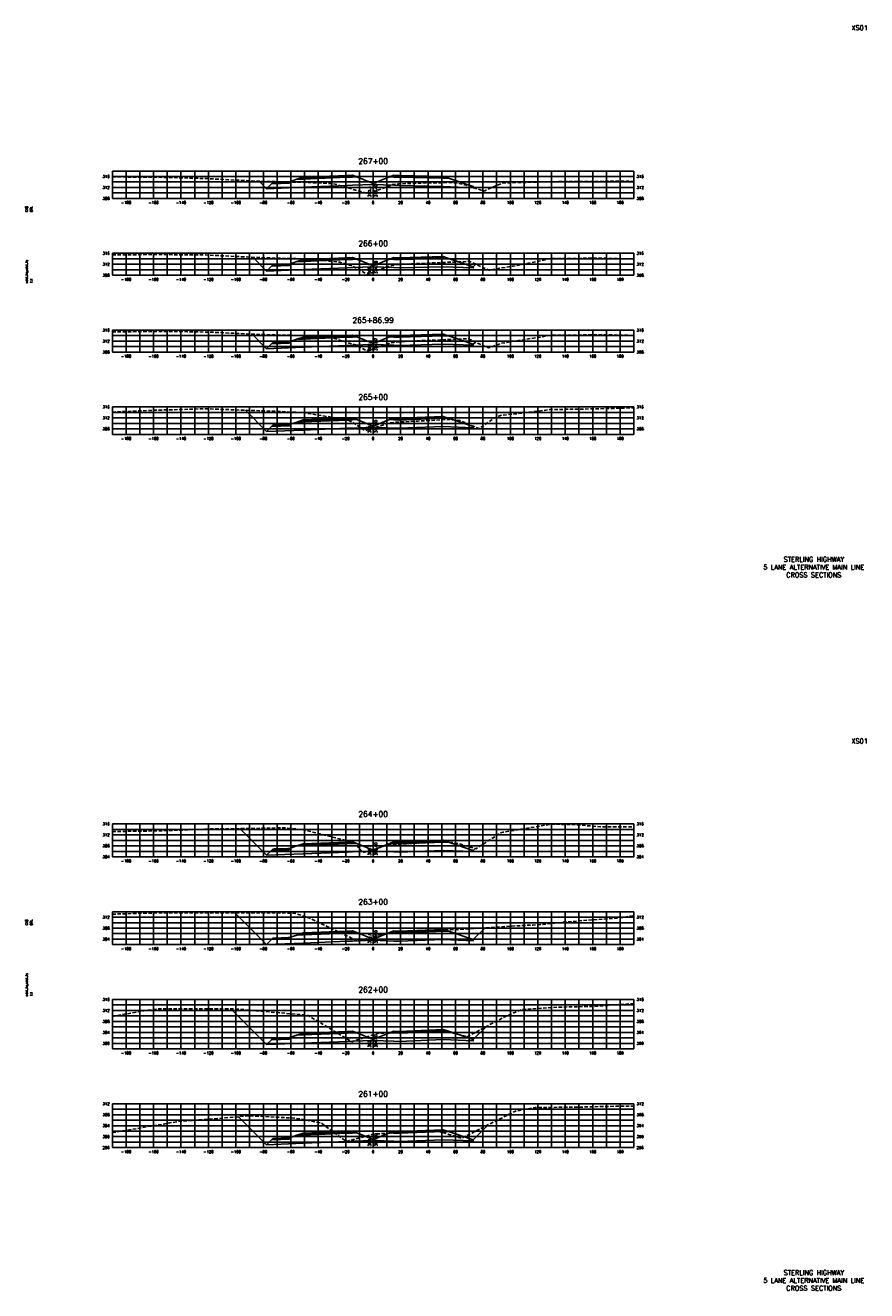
# Model space of a CAD drawing. Extents: x 37 to 10140, y -1968 to 9206.
# Tile 21 of 105: x 4417 to 5030, y 1056 to 1978. Entities that reach past the tile are written whole.
import ezdxf
from ezdxf.enums import TextEntityAlignment as Align

# ---------------------------------------------------------------- set-up
doc = ezdxf.new("R2010")
doc.units = 0
doc.header["$LTSCALE"] = 20
doc.header["$MEASUREMENT"] = 0
doc.linetypes.add('HIDDEN_050%', pattern=[0.1875, 0.125, -0.0625])
for name, color, linetype in [('S-AT-TXT175', 6, 'Continuous'), ('S-AT-TXT80', 1, 'Continuous'), ('XDATUM', 3, 'Continuous'), ('XEG', 1, 'HIDDEN_050%'), ('XFG', 2, 'Continuous'), ('XGRID', 251, 'Continuous'), ('XGRIDT', 2, 'Continuous'), ('XREF-BORDER', 7, 'Continuous')]:
    doc.layers.add(name, color=color, linetype=linetype)
doc.styles.add('L100', font='simplex.shx', dxfattribs={"height": 2})
doc.styles.add('L175', font='ROMANSM.shx', dxfattribs={"height": 3.5})
doc.styles.add('L80', font='ROMANSM.shx', dxfattribs={"height": 1.6})

# ---------------------------------------------------------------- blocks, each defined once
blk = doc.blocks.new('03025_00_att1')
at = {"layer": 'S-AT-TXT175', "style": 'L175'}
for tag, p in [('NUM', (32.402, 20.822)), ('LINE1', (30.64, 1.444)), ('LINE2', (30.64, 1.161)), ('LINE3', (30.64, 0.877))]:
    blk.add_attdef(tag, text='', height=0.175, dxfattribs=at).set_placement(p, align=Align.CENTER)
at = {"layer": 'S-AT-TXT80', "style": 'L80'}
for tag, p in [('DESIGNED', (2.094, 14.201)), ('CHECKED', (2.265, 14.201)), ('DRAFTED', (2.436, 14.201)), ('PCTB', (2.094, 11.605)), ('PSCALE', (2.265, 11.605)), ('PVIEW', (2.436, 11.605))]:
    blk.add_attdef(tag, p, '', height=0.08, rotation=90, dxfattribs=at)

msp = doc.modelspace()

# ---------------------------------------------------------------- linework, layer by layer
at = {"layer": 'XDATUM', "flags": 128}
for points in [[(4587, 1864.52), (4592.41, 1859.11), (4619, 1860.17), (4651, 1861.45), (4655, 1861.61), (4670, 1862.21), (4685, 1861.61), (4689, 1861.45), (4721, 1860.67), (4743, 1859.79), (4743, 1860.67), (4744.11, 1859.57)], [(4582.37, 1809.11), (4592.41, 1799.07), (4619, 1800.13), (4651, 1801.41), (4655, 1801.57), (4670, 1802.17), (4685, 1801.57), (4689, 1801.41), (4721, 1802.23), (4743, 1801.35), (4743, 1802.24), (4744.76, 1804)], [(4581.82, 1753.04), (4592.41, 1742.45), (4619, 1743.52), (4651, 1744.8), (4655, 1744.96), (4670, 1745.56), (4685, 1744.96), (4689, 1744.8), (4721, 1745.82), (4743, 1744.94), (4743, 1745.83), (4744.5, 1747.32)], [(4576.94, 1697.58), (4592.41, 1682.11), (4619, 1683.17), (4651, 1684.45), (4655, 1684.61), (4670, 1685.21), (4685, 1684.61), (4689, 1684.45), (4721, 1685.73), (4743, 1684.85), (4743, 1685.74), (4743.19, 1685.93)], [(4572.97, 1392.55), (4592.41, 1373.11), (4619, 1374.17), (4651, 1375.45), (4655, 1375.61), (4670, 1376.21), (4685, 1375.61), (4689, 1375.45), (4721, 1376.73), (4743, 1375.85), (4743, 1376.74), (4744.33, 1378.07)], [(4569.28, 1331.24), (4592.41, 1308.11), (4619, 1309.17), (4651, 1310.45), (4655, 1310.61), (4670, 1311.21), (4685, 1310.61), (4689, 1310.45), (4721, 1311.73), (4743, 1310.85), (4743, 1311.74), (4751.58, 1320.32)], [(4566.39, 1261.13), (4592.41, 1235.11), (4619, 1236.17), (4651, 1237.45), (4655, 1237.61), (4670, 1238.21), (4685, 1237.61), (4689, 1237.45), (4721, 1238.73), (4743, 1237.85), (4743, 1238.74), (4752.6, 1248.34)], [(4571.97, 1182.55), (4592.41, 1162.11), (4619, 1163.17), (4651, 1164.45), (4655, 1164.61), (4670, 1165.21), (4685, 1164.61), (4689, 1164.45), (4721, 1165.73), (4743, 1164.85), (4743, 1165.74), (4753.92, 1176.66)]]:
    msp.add_lwpolyline(points, dxfattribs=at)
at = {"layer": 'XEG', "flags": 128}
for points in [[(4480, 1867.69), (4480.9, 1867.68), (4513.36, 1867.48), (4534.28, 1866.96), (4549.28, 1866.47), (4580.14, 1864.82), (4585.19, 1864.58), (4587.65, 1864.5), (4621.11, 1863.71), (4641.02, 1862.8), (4666.03, 1855.52), (4666.66, 1855.36), (4668.62, 1856.12), (4670, 1856.65), (4683.98, 1862.05), (4688.41, 1862.58), (4688.67, 1862.62), (4689.9, 1862.64), (4708.79, 1863.3), (4726.18, 1863.55), (4728.01, 1863.54), (4735.19, 1862.45), (4735.76, 1862.36), (4750.19, 1857.53), (4750.96, 1857.27), (4751.8, 1857.9), (4764.77, 1863.32), (4799.74, 1864.17), (4800.69, 1864.2), (4801.15, 1864.2), (4802.48, 1864.21), (4854.52, 1864.6), (4860, 1864.41)], [(4480, 1810.93), (4485.66, 1810.96), (4512.03, 1811.05), (4539.04, 1810.95), (4547.94, 1810.77), (4566.26, 1809.87), (4592.41, 1808.64), (4619.77, 1808.01), (4645.79, 1805.57), (4654.66, 1802.87), (4665.88, 1796.68), (4670, 1798.27), (4680.04, 1802.15), (4682.93, 1803.08), (4683.71, 1803.2), (4688.04, 1803.77), (4705.3, 1804.69), (4708.03, 1804.82), (4715.05, 1805.1), (4736.37, 1805.86), (4738.95, 1806.18), (4739.87, 1806.18), (4753.73, 1800), (4754.96, 1799.45), (4757.28, 1800.3), (4771.96, 1802.67), (4785.86, 1805.38), (4799.35, 1808.14), (4805.91, 1808.17), (4835.27, 1808.52), (4859.29, 1807.79), (4860, 1807.79)], [(4480, 1754.78), (4480.61, 1754.81), (4483.21, 1754.83), (4516.52, 1754.95), (4532.72, 1754.89), (4552.44, 1754.49), (4586.09, 1752.83), (4588.36, 1752.76), (4593.01, 1752.65), (4624.27, 1751.93), (4639.47, 1750.5), (4658.04, 1744.86), (4665.71, 1740.62), (4670, 1742.28), (4675.39, 1744.37), (4682.75, 1746.73), (4684.75, 1747.03), (4687.79, 1747.43), (4699.9, 1748.08), (4707.87, 1748.44), (4728.32, 1749.26), (4735.35, 1749.51), (4736.2, 1749.62), (4739.38, 1749.6), (4749.27, 1745.2), (4754.14, 1743), (4763.34, 1746.38), (4799.59, 1752.22), (4803.85, 1752.31), (4812.61, 1752.35), (4839.77, 1752.67), (4852.97, 1752.27), (4860, 1752.19)], [(4480, 1696.3), (4491.82, 1696.77), (4510.55, 1697.55), (4544.92, 1698.64), (4546.61, 1698.68), (4550.17, 1698.57), (4582.66, 1697.36), (4598.02, 1696.87), (4618.71, 1695.88), (4651.12, 1690.68), (4654.34, 1689.15), (4664.28, 1682.62), (4670, 1684.48), (4677.7, 1686.98), (4681.47, 1688.23), (4682.45, 1688.4), (4686.31, 1688.86), (4702.65, 1689.72), (4706.26, 1689.9), (4722.37, 1690.75), (4725.74, 1690.9), (4726.85, 1690.73), (4733.09, 1690.02), (4735.55, 1689.05), (4747.22, 1684.29), (4758.11, 1691.71), (4762.92, 1693.84), (4774.77, 1694.97), (4798.97, 1698.08), (4810.42, 1698.28), (4835.03, 1698.65), (4860, 1699.38)], [(4480, 1390.39), (4499.25, 1390.76), (4510.19, 1390.86), (4534.1, 1391.63), (4546.41, 1392.16), (4552.04, 1392.3), (4567.19, 1392.44), (4604.84, 1393.17), (4618.84, 1391.85), (4649.44, 1384.15), (4656.63, 1382.08), (4657.06, 1381.62), (4662.35, 1374.99), (4666.43, 1376.22), (4670, 1377.31), (4671.85, 1377.87), (4679.28, 1380.22), (4681.13, 1380.44), (4683.91, 1380.98), (4695.6, 1381.58), (4703.34, 1382.01), (4711.25, 1382.5), (4723.25, 1383.02), (4726.86, 1382.54), (4729.61, 1382.29), (4738.79, 1379.78), (4744.77, 1377.93), (4763.14, 1389.52), (4763.71, 1389.79), (4764.77, 1389.95), (4799.92, 1395.83), (4816.01, 1395.53), (4836.14, 1393.85), (4860, 1393.9)], [(4480, 1330.25), (4507.8, 1331), (4511.05, 1331.11), (4518.39, 1331.12), (4560.3, 1331.28), (4583.82, 1331.19), (4612.8, 1331.03), (4623.95, 1327.18), (4636.95, 1321.01), (4658.91, 1310.58), (4667.21, 1313), (4670, 1313.81), (4672.46, 1314.53), (4675.83, 1315.49), (4676.82, 1315.62), (4681.13, 1316.49), (4697.64, 1317.44), (4700.34, 1317.59), (4719.4, 1318.5), (4721.66, 1318.61), (4722.51, 1318.67), (4726.64, 1318.84), (4734.71, 1319.23), (4763.4, 1321.08), (4784.98, 1322.22), (4786.27, 1322.18), (4793.87, 1322.71), (4802.26, 1323.75), (4819.13, 1325.29), (4834.41, 1326.32), (4844.66, 1327.15), (4848.14, 1327.34), (4849.87, 1327.48), (4860, 1329.18)], [(4480, 1255.63), (4503.02, 1259.84), (4513.14, 1261.13), (4517.46, 1261.26), (4528.27, 1261.11), (4569.68, 1261.13), (4619.57, 1256.74), (4621.9, 1256.6), (4623.11, 1256.02), (4625.01, 1254.88), (4654.5, 1237.24), (4669.23, 1242.02), (4670, 1242.27), (4671.83, 1242.86), (4673.04, 1243.22), (4673.29, 1243.26), (4677.15, 1243.54), (4678.45, 1243.59), (4697.86, 1244.6), (4715.84, 1245.54), (4716.86, 1245.59), (4717.13, 1245.57), (4722.54, 1245.13), (4738.17, 1240.86), (4738.49, 1240.76), (4741.64, 1242.49), (4765.39, 1255.17), (4778.55, 1260.69), (4805.65, 1262.45), (4830.76, 1262.94), (4860, 1265.11)], [(4480, 1171.01), (4487.99, 1172.25), (4528.24, 1179.08), (4556.61, 1181.18), (4580.18, 1183.28), (4613.63, 1181.45), (4632.13, 1177.97), (4649.95, 1164.83), (4650.15, 1164.45), (4650.83, 1164.65), (4669.03, 1169.5), (4670, 1169.64), (4672.92, 1170.05), (4673.26, 1170.1), (4691.89, 1171.11), (4693.8, 1171.19), (4695.7, 1171.28), (4712.91, 1172.03), (4718.28, 1171.65), (4718.84, 1171.6), (4720.33, 1171.13), (4730.42, 1168.07), (4734.48, 1166.83), (4736.22, 1167.83), (4739.27, 1169.3), (4773.72, 1186.61), (4787.96, 1189.21), (4822.29, 1189.58), (4839.91, 1190.07), (4860, 1190.29)]]:
    msp.add_lwpolyline(points, dxfattribs=at)
at = {"layer": 'XFG', "flags": 128}
for points in [[(4592.41, 1859.11), (4592.41, 1859.11), (4587, 1864.52)], [(4670, 1862.95), (4658.05, 1867.73), (4655, 1867.61), (4651, 1867.45), (4619, 1866.17), (4614.43, 1865.99), (4609, 1864.18), (4609, 1863.18), (4595.96, 1862.66), (4592.41, 1859.11), (4619, 1860.17), (4651, 1861.45), (4655, 1861.61), (4670, 1862.21), (4670, 1862.95)], [(4609, 1864.18), (4608, 1864.14), (4608, 1863.8), (4598, 1863.4), (4598, 1863.74), (4597, 1863.7), (4595.96, 1862.66), (4609, 1863.18), (4609, 1864.18)], [(4608, 1864.14), (4598, 1863.74), (4598, 1863.4), (4608, 1863.8), (4608, 1864.14)], [(4655, 1867.95), (4651, 1867.79), (4619, 1866.51), (4619, 1867.51), (4614.43, 1865.99), (4619, 1866.17), (4651, 1867.45), (4655, 1867.61), (4658.05, 1867.73), (4655, 1868.95), (4655, 1867.95)], [(4655, 1868.95), (4651, 1868.79), (4619, 1867.51), (4619, 1867.17), (4651, 1868.45), (4655, 1868.61), (4655, 1868.95)], [(4655, 1868.61), (4651, 1868.45), (4619, 1867.17), (4619, 1866.51), (4651, 1867.79), (4655, 1867.95), (4655, 1868.61)], [(4670, 1862.95), (4681.95, 1867.73), (4685, 1867.61), (4689, 1867.45), (4721, 1866.67), (4725.57, 1866.49), (4743, 1860.67), (4743, 1859.79), (4721, 1860.67), (4689, 1861.45), (4685, 1861.61), (4670, 1862.21)], [(4685, 1868.95), (4681.95, 1867.73), (4685, 1867.61), (4689, 1867.45), (4721, 1866.67), (4725.57, 1866.49), (4721, 1868.01), (4721, 1867.01), (4689, 1867.79), (4685, 1867.95), (4685, 1868.95)], [(4685, 1868.95), (4685, 1868.61), (4689, 1868.45), (4721, 1867.67), (4721, 1868.01), (4689, 1868.79), (4685, 1868.95)], [(4685, 1868.61), (4685, 1867.95), (4689, 1867.79), (4721, 1867.01), (4721, 1867.67), (4689, 1868.45), (4685, 1868.61)], [(4743, 1860.67), (4743, 1860.67), (4744.11, 1859.57)], [(4592.41, 1799.07), (4592.41, 1799.07), (4582.37, 1809.11)], [(4655, 1807.91), (4651, 1807.75), (4619, 1806.47), (4619, 1807.47), (4614.43, 1805.95), (4619, 1806.13), (4651, 1807.41), (4655, 1807.57), (4658.05, 1807.7), (4655, 1808.91), (4655, 1807.91)], [(4655, 1808.91), (4651, 1808.75), (4619, 1807.47), (4619, 1807.13), (4651, 1808.41), (4655, 1808.57), (4655, 1808.91)], [(4655, 1808.57), (4651, 1808.41), (4619, 1807.13), (4619, 1806.47), (4651, 1807.75), (4655, 1807.91), (4655, 1808.57)], [(4670, 1802.91), (4681.95, 1807.7), (4685, 1807.57), (4689, 1807.41), (4721, 1808.23), (4725.57, 1808.05), (4743, 1802.24), (4743, 1801.35), (4721, 1802.23), (4689, 1801.41), (4685, 1801.57), (4670, 1802.17)], [(4685, 1808.91), (4681.95, 1807.7), (4685, 1807.57), (4689, 1807.41), (4721, 1808.23), (4725.57, 1808.05), (4721, 1809.57), (4721, 1808.57), (4689, 1807.75), (4685, 1807.91), (4685, 1808.91)], [(4685, 1808.91), (4685, 1808.57), (4689, 1808.41), (4721, 1809.23), (4721, 1809.57), (4689, 1808.75), (4685, 1808.91)], [(4685, 1808.57), (4685, 1807.91), (4689, 1807.75), (4721, 1808.57), (4721, 1809.23), (4689, 1808.41), (4685, 1808.57)], [(4670, 1802.91), (4658.05, 1807.7), (4655, 1807.57), (4651, 1807.41), (4619, 1806.13), (4614.43, 1805.95), (4609, 1804.14), (4609, 1803.14), (4595.96, 1802.62), (4592.41, 1799.07), (4619, 1800.13), (4651, 1801.41), (4655, 1801.57), (4670, 1802.17), (4670, 1802.91)], [(4609, 1804.14), (4608, 1804.1), (4608, 1803.76), (4598, 1803.36), (4598, 1803.7), (4597, 1803.66), (4595.96, 1802.62), (4609, 1803.14), (4609, 1804.14)], [(4608, 1804.1), (4598, 1803.7), (4598, 1803.36), (4608, 1803.76), (4608, 1804.1)], [(4743, 1802.24), (4743, 1802.24), (4744.76, 1804)], [(4592.41, 1742.45), (4592.41, 1742.45), (4581.82, 1753.04)], [(4685, 1752.3), (4681.95, 1751.08), (4685, 1750.96), (4689, 1750.8), (4721, 1751.82), (4725.57, 1751.64), (4721, 1753.16), (4721, 1752.16), (4689, 1751.14), (4685, 1751.3), (4685, 1752.3)], [(4685, 1752.3), (4685, 1751.96), (4689, 1751.8), (4721, 1752.82), (4721, 1753.16), (4689, 1752.14), (4685, 1752.3)], [(4685, 1751.96), (4685, 1751.3), (4689, 1751.14), (4721, 1752.16), (4721, 1752.82), (4689, 1751.8), (4685, 1751.96)], [(4670, 1746.3), (4658.05, 1751.08), (4655, 1750.96), (4651, 1750.8), (4619, 1749.52), (4614.43, 1749.33), (4609, 1747.52), (4609, 1746.52), (4595.96, 1746), (4592.41, 1742.45), (4619, 1743.52), (4651, 1744.8), (4655, 1744.96), (4670, 1745.56), (4670, 1746.3)], [(4609, 1747.52), (4608, 1747.48), (4608, 1747.14), (4598, 1746.74), (4598, 1747.08), (4597, 1747.04), (4595.96, 1746), (4609, 1746.52), (4609, 1747.52)], [(4608, 1747.48), (4598, 1747.08), (4598, 1746.74), (4608, 1747.14), (4608, 1747.48)], [(4655, 1751.3), (4651, 1751.14), (4619, 1749.86), (4619, 1750.86), (4614.43, 1749.33), (4619, 1749.52), (4651, 1750.8), (4655, 1750.96), (4658.05, 1751.08), (4655, 1752.3), (4655, 1751.3)], [(4655, 1752.3), (4651, 1752.14), (4619, 1750.86), (4619, 1750.52), (4651, 1751.8), (4655, 1751.96), (4655, 1752.3)], [(4655, 1751.96), (4651, 1751.8), (4619, 1750.52), (4619, 1749.86), (4651, 1751.14), (4655, 1751.3), (4655, 1751.96)], [(4670, 1746.3), (4681.95, 1751.08), (4685, 1750.96), (4689, 1750.8), (4721, 1751.82), (4725.57, 1751.64), (4743, 1745.83), (4743, 1744.94), (4721, 1745.82), (4689, 1744.8), (4685, 1744.96), (4670, 1745.56)], [(4743, 1745.83), (4743, 1745.83), (4744.5, 1747.32)], [(4592.41, 1682.11), (4592.41, 1682.11), (4576.94, 1697.58)], [(4670, 1685.95), (4658.05, 1690.74), (4655, 1690.61), (4651, 1690.45), (4619, 1689.17), (4614.43, 1688.99), (4609, 1687.18), (4609, 1686.18), (4595.96, 1685.66), (4592.41, 1682.11), (4619, 1683.17), (4651, 1684.45), (4655, 1684.61), (4670, 1685.21), (4670, 1685.95)], [(4655, 1690.95), (4651, 1690.79), (4619, 1689.51), (4619, 1690.51), (4614.43, 1688.99), (4619, 1689.17), (4651, 1690.45), (4655, 1690.61), (4658.05, 1690.74), (4655, 1691.95), (4655, 1690.95)], [(4655, 1691.95), (4651, 1691.79), (4619, 1690.51), (4619, 1690.17), (4651, 1691.45), (4655, 1691.61), (4655, 1691.95)], [(4655, 1691.61), (4651, 1691.45), (4619, 1690.17), (4619, 1689.51), (4651, 1690.79), (4655, 1690.95), (4655, 1691.61)], [(4670, 1685.95), (4681.95, 1690.74), (4685, 1690.61), (4689, 1690.45), (4721, 1691.73), (4725.57, 1691.55), (4743, 1685.74), (4743, 1684.85), (4721, 1685.73), (4689, 1684.45), (4685, 1684.61), (4670, 1685.21)], [(4685, 1691.95), (4681.95, 1690.74), (4685, 1690.61), (4689, 1690.45), (4721, 1691.73), (4725.57, 1691.55), (4721, 1693.07), (4721, 1692.07), (4689, 1690.79), (4685, 1690.95), (4685, 1691.95)], [(4685, 1691.95), (4685, 1691.61), (4689, 1691.45), (4721, 1692.73), (4721, 1693.07), (4689, 1691.79), (4685, 1691.95)], [(4685, 1691.61), (4685, 1690.95), (4689, 1690.79), (4721, 1692.07), (4721, 1692.73), (4689, 1691.45), (4685, 1691.61)], [(4609, 1687.18), (4608, 1687.14), (4608, 1686.8), (4598, 1686.4), (4598, 1686.74), (4597, 1686.7), (4595.96, 1685.66), (4609, 1686.18), (4609, 1687.18)], [(4608, 1687.14), (4598, 1686.74), (4598, 1686.4), (4608, 1686.8), (4608, 1687.14)], [(4743, 1685.74), (4743, 1685.74), (4743.19, 1685.93)], [(4592.41, 1373.11), (4592.41, 1373.11), (4572.97, 1392.55)], [(4685, 1382.95), (4681.95, 1381.74), (4685, 1381.61), (4689, 1381.45), (4721, 1382.73), (4725.57, 1382.55), (4721, 1384.07), (4721, 1383.07), (4689, 1381.79), (4685, 1381.95), (4685, 1382.95)], [(4685, 1382.95), (4685, 1382.61), (4689, 1382.45), (4721, 1383.73), (4721, 1384.07), (4689, 1382.79), (4685, 1382.95)], [(4670, 1376.95), (4658.05, 1381.74), (4655, 1381.61), (4651, 1381.45), (4619, 1380.17), (4614.43, 1379.99), (4609, 1378.18), (4609, 1377.18), (4595.96, 1376.66), (4592.41, 1373.11), (4619, 1374.17), (4651, 1375.45), (4655, 1375.61), (4670, 1376.21), (4670, 1376.95)], [(4609, 1378.18), (4608, 1378.14), (4608, 1377.8), (4598, 1377.4), (4598, 1377.74), (4597, 1377.7), (4595.96, 1376.66), (4609, 1377.18), (4609, 1378.18)], [(4608, 1378.14), (4598, 1377.74), (4598, 1377.4), (4608, 1377.8), (4608, 1378.14)], [(4655, 1381.95), (4651, 1381.79), (4619, 1380.51), (4619, 1381.51), (4614.43, 1379.99), (4619, 1380.17), (4651, 1381.45), (4655, 1381.61), (4658.05, 1381.74), (4655, 1382.95), (4655, 1381.95)], [(4655, 1382.95), (4651, 1382.79), (4619, 1381.51), (4619, 1381.17), (4651, 1382.45), (4655, 1382.61), (4655, 1382.95)], [(4655, 1382.61), (4651, 1382.45), (4619, 1381.17), (4619, 1380.51), (4651, 1381.79), (4655, 1381.95), (4655, 1382.61)], [(4670, 1376.95), (4681.95, 1381.74), (4685, 1381.61), (4689, 1381.45), (4721, 1382.73), (4725.57, 1382.55), (4743, 1376.74), (4743, 1375.85), (4721, 1376.73), (4689, 1375.45), (4685, 1375.61), (4670, 1376.21)], [(4685, 1382.61), (4685, 1381.95), (4689, 1381.79), (4721, 1383.07), (4721, 1383.73), (4689, 1382.45), (4685, 1382.61)], [(4743, 1376.74), (4743, 1376.74), (4744.33, 1378.07)], [(4592.41, 1308.11), (4592.41, 1308.11), (4569.28, 1331.24)], [(4743, 1311.74), (4743, 1311.74), (4751.58, 1320.32)], [(4670, 1311.95), (4658.05, 1316.74), (4655, 1316.61), (4651, 1316.45), (4619, 1315.17), (4614.43, 1314.99), (4609, 1313.18), (4609, 1312.18), (4595.96, 1311.66), (4592.41, 1308.11), (4619, 1309.17), (4651, 1310.45), (4655, 1310.61), (4670, 1311.21), (4670, 1311.95)], [(4609, 1313.18), (4608, 1313.14), (4608, 1312.8), (4598, 1312.4), (4598, 1312.74), (4597, 1312.7), (4595.96, 1311.66), (4609, 1312.18), (4609, 1313.18)], [(4608, 1313.14), (4598, 1312.74), (4598, 1312.4), (4608, 1312.8), (4608, 1313.14)], [(4655, 1316.95), (4651, 1316.79), (4619, 1315.51), (4619, 1316.51), (4614.43, 1314.99), (4619, 1315.17), (4651, 1316.45), (4655, 1316.61), (4658.05, 1316.74), (4655, 1317.95), (4655, 1316.95)], [(4655, 1317.95), (4651, 1317.79), (4619, 1316.51), (4619, 1316.17), (4651, 1317.45), (4655, 1317.61), (4655, 1317.95)], [(4655, 1317.61), (4651, 1317.45), (4619, 1316.17), (4619, 1315.51), (4651, 1316.79), (4655, 1316.95), (4655, 1317.61)], [(4670, 1311.95), (4681.95, 1316.74), (4685, 1316.61), (4689, 1316.45), (4721, 1317.73), (4725.57, 1317.55), (4743, 1311.74), (4743, 1310.85), (4721, 1311.73), (4689, 1310.45), (4685, 1310.61), (4670, 1311.21)], [(4685, 1317.95), (4681.95, 1316.74), (4685, 1316.61), (4689, 1316.45), (4721, 1317.73), (4725.57, 1317.55), (4721, 1319.07), (4721, 1318.07), (4689, 1316.79), (4685, 1316.95), (4685, 1317.95)], [(4685, 1317.95), (4685, 1317.61), (4689, 1317.45), (4721, 1318.73), (4721, 1319.07), (4689, 1317.79), (4685, 1317.95)], [(4685, 1317.61), (4685, 1316.95), (4689, 1316.79), (4721, 1318.07), (4721, 1318.73), (4689, 1317.45), (4685, 1317.61)], [(4592.41, 1235.11), (4592.41, 1235.11), (4566.39, 1261.13)], [(4685, 1244.95), (4681.95, 1243.74), (4685, 1243.61), (4689, 1243.45), (4721, 1244.73), (4725.57, 1244.55), (4721, 1246.07), (4721, 1245.07), (4689, 1243.79), (4685, 1243.95), (4685, 1244.95)], [(4685, 1244.95), (4685, 1244.61), (4689, 1244.45), (4721, 1245.73), (4721, 1246.07), (4689, 1244.79), (4685, 1244.95)], [(4685, 1244.61), (4685, 1243.95), (4689, 1243.79), (4721, 1245.07), (4721, 1245.73), (4689, 1244.45), (4685, 1244.61)], [(4743, 1238.74), (4743, 1238.74), (4752.6, 1248.34)], [(4670, 1238.95), (4658.05, 1243.74), (4655, 1243.61), (4651, 1243.45), (4619, 1242.17), (4614.43, 1241.99), (4609, 1240.18), (4609, 1239.18), (4595.96, 1238.66), (4592.41, 1235.11), (4619, 1236.17), (4651, 1237.45), (4655, 1237.61), (4670, 1238.21), (4670, 1238.95)], [(4609, 1240.18), (4608, 1240.14), (4608, 1239.8), (4598, 1239.4), (4598, 1239.74), (4597, 1239.7), (4595.96, 1238.66), (4609, 1239.18), (4609, 1240.18)], [(4608, 1240.14), (4598, 1239.74), (4598, 1239.4), (4608, 1239.8), (4608, 1240.14)], [(4655, 1243.95), (4651, 1243.79), (4619, 1242.51), (4619, 1243.51), (4614.43, 1241.99), (4619, 1242.17), (4651, 1243.45), (4655, 1243.61), (4658.05, 1243.74), (4655, 1244.95), (4655, 1243.95)], [(4655, 1244.95), (4651, 1244.79), (4619, 1243.51), (4619, 1243.17), (4651, 1244.45), (4655, 1244.61), (4655, 1244.95)], [(4655, 1244.61), (4651, 1244.45), (4619, 1243.17), (4619, 1242.51), (4651, 1243.79), (4655, 1243.95), (4655, 1244.61)], [(4670, 1238.95), (4681.95, 1243.74), (4685, 1243.61), (4689, 1243.45), (4721, 1244.73), (4725.57, 1244.55), (4743, 1238.74), (4743, 1237.85), (4721, 1238.73), (4689, 1237.45), (4685, 1237.61), (4670, 1238.21)], [(4592.41, 1162.11), (4592.41, 1162.11), (4571.97, 1182.55)], [(4655, 1170.95), (4651, 1170.79), (4619, 1169.51), (4619, 1170.51), (4614.43, 1168.99), (4619, 1169.17), (4651, 1170.45), (4655, 1170.61), (4658.05, 1170.74), (4655, 1171.95), (4655, 1170.95)], [(4655, 1171.95), (4651, 1171.79), (4619, 1170.51), (4619, 1170.17), (4651, 1171.45), (4655, 1171.61), (4655, 1171.95)], [(4655, 1171.61), (4651, 1171.45), (4619, 1170.17), (4619, 1169.51), (4651, 1170.79), (4655, 1170.95), (4655, 1171.61)], [(4670, 1165.95), (4681.95, 1170.74), (4685, 1170.61), (4689, 1170.45), (4721, 1171.73), (4725.57, 1171.55), (4743, 1165.74), (4743, 1164.85), (4721, 1165.73), (4689, 1164.45), (4685, 1164.61), (4670, 1165.21)], [(4685, 1171.95), (4681.95, 1170.74), (4685, 1170.61), (4689, 1170.45), (4721, 1171.73), (4725.57, 1171.55), (4721, 1173.07), (4721, 1172.07), (4689, 1170.79), (4685, 1170.95), (4685, 1171.95)], [(4685, 1171.95), (4685, 1171.61), (4689, 1171.45), (4721, 1172.73), (4721, 1173.07), (4689, 1171.79), (4685, 1171.95)], [(4685, 1171.61), (4685, 1170.95), (4689, 1170.79), (4721, 1172.07), (4721, 1172.73), (4689, 1171.45), (4685, 1171.61)], [(4743, 1165.74), (4743, 1165.74), (4753.92, 1176.66)], [(4670, 1165.95), (4658.05, 1170.74), (4655, 1170.61), (4651, 1170.45), (4619, 1169.17), (4614.43, 1168.99), (4609, 1167.18), (4609, 1166.18), (4595.96, 1165.66), (4592.41, 1162.11), (4619, 1163.17), (4651, 1164.45), (4655, 1164.61), (4670, 1165.21), (4670, 1165.95)], [(4609, 1167.18), (4608, 1167.14), (4608, 1166.8), (4598, 1166.4), (4598, 1166.74), (4597, 1166.7), (4595.96, 1165.66), (4609, 1166.18), (4609, 1167.18)], [(4608, 1167.14), (4598, 1166.74), (4598, 1166.4), (4608, 1166.8), (4608, 1167.14)]]:
    msp.add_lwpolyline(points, dxfattribs=at)
at = {"layer": 'XGRID'}
for p, q in [((4480, 1852), (4480, 1872)), ((4480, 1872), (4860, 1872)), ((4480, 1868), (4860, 1868)), ((4480, 1864), (4860, 1864)), ((4490, 1852), (4490, 1872)), ((4500, 1852), (4500, 1872)), ((4510, 1852), (4510, 1872)), ((4520, 1852), (4520, 1872)), ((4530, 1852), (4530, 1872)), ((4540, 1852), (4540, 1872)), ((4550, 1852), (4550, 1872)), ((4560, 1852), (4560, 1872)), ((4570, 1852), (4570, 1872)), ((4580, 1852), (4580, 1872)), ((4590, 1852), (4590, 1872)), ((4600, 1852), (4600, 1872)), ((4610, 1852), (4610, 1872)), ((4620, 1852), (4620, 1872)), ((4630, 1852), (4630, 1872)), ((4640, 1852), (4640, 1872)), ((4650, 1852), (4650, 1872)), ((4660, 1852), (4660, 1872)), ((4670, 1852), (4670, 1872)), ((4680, 1852), (4680, 1872)), ((4690, 1852), (4690, 1872)), ((4700, 1852), (4700, 1872)), ((4710, 1852), (4710, 1872)), ((4720, 1852), (4720, 1872)), ((4730, 1852), (4730, 1872)), ((4740, 1852), (4740, 1872)), ((4750, 1852), (4750, 1872)), ((4760, 1852), (4760, 1872)), ((4770, 1852), (4770, 1872)), ((4780, 1852), (4780, 1872)), ((4790, 1852), (4790, 1872)), ((4800, 1852), (4800, 1872)), ((4810, 1852), (4810, 1872)), ((4820, 1852), (4820, 1872)), ((4830, 1852), (4830, 1872)), ((4840, 1852), (4840, 1872)), ((4850, 1852), (4850, 1872)), ((4860, 1852), (4860, 1872)), ((4480, 1860), (4860, 1860)), ((4480, 1856), (4860, 1856)), ((4480, 1852), (4860, 1852)), ((4480, 1796), (4480, 1812)), ((4480, 1812), (4860, 1812)), ((4490, 1796), (4490, 1812)), ((4500, 1796), (4500, 1812)), ((4510, 1796), (4510, 1812)), ((4520, 1796), (4520, 1812)), ((4530, 1796), (4530, 1812)), ((4540, 1796), (4540, 1812)), ((4550, 1796), (4550, 1812)), ((4560, 1796), (4560, 1812)), ((4570, 1796), (4570, 1812)), ((4580, 1796), (4580, 1812)), ((4590, 1796), (4590, 1812)), ((4600, 1796), (4600, 1812)), ((4610, 1796), (4610, 1812)), ((4620, 1796), (4620, 1812)), ((4630, 1796), (4630, 1812)), ((4640, 1796), (4640, 1812)), ((4650, 1796), (4650, 1812)), ((4660, 1796), (4660, 1812)), ((4670, 1796), (4670, 1812)), ((4680, 1796), (4680, 1812)), ((4690, 1796), (4690, 1812)), ((4700, 1796), (4700, 1812)), ((4710, 1796), (4710, 1812)), ((4720, 1796), (4720, 1812)), ((4730, 1796), (4730, 1812)), ((4740, 1796), (4740, 1812)), ((4750, 1796), (4750, 1812)), ((4760, 1796), (4760, 1812)), ((4770, 1796), (4770, 1812)), ((4780, 1796), (4780, 1812)), ((4790, 1796), (4790, 1812)), ((4800, 1796), (4800, 1812)), ((4810, 1796), (4810, 1812)), ((4820, 1796), (4820, 1812)), ((4830, 1796), (4830, 1812)), ((4840, 1796), (4840, 1812)), ((4850, 1796), (4850, 1812)), ((4860, 1796), (4860, 1812)), ((4480, 1808), (4860, 1808)), ((4480, 1804), (4860, 1804)), ((4480, 1800), (4860, 1800)), ((4480, 1796), (4860, 1796)), ((4480, 1740), (4480, 1756)), ((4480, 1756), (4860, 1756)), ((4490, 1740), (4490, 1756)), ((4500, 1740), (4500, 1756)), ((4510, 1740), (4510, 1756)), ((4520, 1740), (4520, 1756)), ((4530, 1740), (4530, 1756)), ((4540, 1740), (4540, 1756)), ((4550, 1740), (4550, 1756)), ((4560, 1740), (4560, 1756)), ((4570, 1740), (4570, 1756)), ((4580, 1740), (4580, 1756)), ((4590, 1740), (4590, 1756)), ((4600, 1740), (4600, 1756)), ((4610, 1740), (4610, 1756)), ((4620, 1740), (4620, 1756)), ((4630, 1740), (4630, 1756)), ((4640, 1740), (4640, 1756)), ((4650, 1740), (4650, 1756)), ((4660, 1740), (4660, 1756)), ((4670, 1740), (4670, 1756)), ((4680, 1740), (4680, 1756)), ((4690, 1740), (4690, 1756)), ((4700, 1740), (4700, 1756)), ((4710, 1740), (4710, 1756)), ((4720, 1740), (4720, 1756)), ((4730, 1740), (4730, 1756)), ((4740, 1740), (4740, 1756)), ((4750, 1740), (4750, 1756)), ((4760, 1740), (4760, 1756)), ((4770, 1740), (4770, 1756)), ((4780, 1740), (4780, 1756)), ((4790, 1740), (4790, 1756)), ((4800, 1740), (4800, 1756)), ((4810, 1740), (4810, 1756)), ((4820, 1740), (4820, 1756)), ((4830, 1740), (4830, 1756)), ((4840, 1740), (4840, 1756)), ((4850, 1740), (4850, 1756)), ((4860, 1740), (4860, 1756)), ((4480, 1752), (4860, 1752)), ((4480, 1748), (4860, 1748)), ((4480, 1744), (4860, 1744)), ((4480, 1740), (4860, 1740)), ((4480, 1680), (4480, 1700)), ((4480, 1700), (4860, 1700)), ((4490, 1680), (4490, 1700)), ((4500, 1680), (4500, 1700)), ((4510, 1680), (4510, 1700)), ((4520, 1680), (4520, 1700)), ((4530, 1680), (4530, 1700)), ((4540, 1680), (4540, 1700)), ((4550, 1680), (4550, 1700)), ((4560, 1680), (4560, 1700)), ((4570, 1680), (4570, 1700)), ((4580, 1680), (4580, 1700)), ((4590, 1680), (4590, 1700)), ((4600, 1680), (4600, 1700)), ((4610, 1680), (4610, 1700)), ((4620, 1680), (4620, 1700)), ((4630, 1680), (4630, 1700)), ((4640, 1680), (4640, 1700)), ((4650, 1680), (4650, 1700)), ((4660, 1680), (4660, 1700)), ((4670, 1680), (4670, 1700)), ((4680, 1680), (4680, 1700)), ((4690, 1680), (4690, 1700)), ((4700, 1680), (4700, 1700)), ((4710, 1680), (4710, 1700)), ((4720, 1680), (4720, 1700)), ((4730, 1680), (4730, 1700)), ((4740, 1680), (4740, 1700)), ((4750, 1680), (4750, 1700)), ((4760, 1680), (4760, 1700)), ((4770, 1680), (4770, 1700)), ((4780, 1680), (4780, 1700)), ((4790, 1680), (4790, 1700)), ((4800, 1680), (4800, 1700)), ((4810, 1680), (4810, 1700)), ((4820, 1680), (4820, 1700)), ((4830, 1680), (4830, 1700)), ((4840, 1680), (4840, 1700)), ((4850, 1680), (4850, 1700)), ((4860, 1680), (4860, 1700)), ((4480, 1696), (4860, 1696)), ((4480, 1692), (4860, 1692)), ((4480, 1688), (4860, 1688)), ((4480, 1684), (4860, 1684)), ((4480, 1680), (4860, 1680)), ((4480, 1372), (4480, 1396)), ((4480, 1396), (4860, 1396)), ((4490, 1372), (4490, 1396)), ((4500, 1372), (4500, 1396)), ((4510, 1372), (4510, 1396)), ((4520, 1372), (4520, 1396)), ((4530, 1372), (4530, 1396)), ((4540, 1372), (4540, 1396)), ((4550, 1372), (4550, 1396)), ((4560, 1372), (4560, 1396)), ((4570, 1372), (4570, 1396)), ((4580, 1372), (4580, 1396)), ((4590, 1372), (4590, 1396)), ((4600, 1372), (4600, 1396)), ((4610, 1372), (4610, 1396)), ((4620, 1372), (4620, 1396)), ((4630, 1372), (4630, 1396)), ((4640, 1372), (4640, 1396)), ((4650, 1372), (4650, 1396)), ((4660, 1372), (4660, 1396)), ((4670, 1372), (4670, 1396)), ((4680, 1372), (4680, 1396)), ((4690, 1372), (4690, 1396)), ((4700, 1372), (4700, 1396)), ((4710, 1372), (4710, 1396)), ((4720, 1372), (4720, 1396)), ((4730, 1372), (4730, 1396)), ((4740, 1372), (4740, 1396)), ((4750, 1372), (4750, 1396)), ((4760, 1372), (4760, 1396)), ((4770, 1372), (4770, 1396)), ((4780, 1372), (4780, 1396)), ((4790, 1372), (4790, 1396)), ((4800, 1372), (4800, 1396)), ((4810, 1372), (4810, 1396)), ((4820, 1372), (4820, 1396)), ((4830, 1372), (4830, 1396)), ((4840, 1372), (4840, 1396)), ((4850, 1372), (4850, 1396)), ((4860, 1372), (4860, 1396)), ((4480, 1392), (4860, 1392)), ((4480, 1388), (4860, 1388)), ((4480, 1384), (4860, 1384)), ((4480, 1380), (4860, 1380)), ((4480, 1376), (4860, 1376)), ((4480, 1372), (4860, 1372)), ((4480, 1308), (4480, 1332)), ((4480, 1332), (4860, 1332)), ((4490, 1308), (4490, 1332)), ((4500, 1308), (4500, 1332)), ((4510, 1308), (4510, 1332)), ((4520, 1308), (4520, 1332)), ((4530, 1308), (4530, 1332)), ((4540, 1308), (4540, 1332)), ((4550, 1308), (4550, 1332)), ((4560, 1308), (4560, 1332)), ((4570, 1308), (4570, 1332)), ((4580, 1308), (4580, 1332)), ((4590, 1308), (4590, 1332)), ((4600, 1308), (4600, 1332)), ((4610, 1308), (4610, 1332)), ((4620, 1308), (4620, 1332)), ((4630, 1308), (4630, 1332)), ((4640, 1308), (4640, 1332)), ((4650, 1308), (4650, 1332)), ((4660, 1308), (4660, 1332)), ((4670, 1308), (4670, 1332)), ((4680, 1308), (4680, 1332)), ((4690, 1308), (4690, 1332)), ((4700, 1308), (4700, 1332)), ((4710, 1308), (4710, 1332)), ((4720, 1308), (4720, 1332)), ((4730, 1308), (4730, 1332)), ((4740, 1308), (4740, 1332)), ((4750, 1308), (4750, 1332)), ((4760, 1308), (4760, 1332)), ((4770, 1308), (4770, 1332)), ((4780, 1308), (4780, 1332)), ((4790, 1308), (4790, 1332)), ((4800, 1308), (4800, 1332)), ((4810, 1308), (4810, 1332)), ((4820, 1308), (4820, 1332)), ((4830, 1308), (4830, 1332)), ((4840, 1308), (4840, 1332)), ((4850, 1308), (4850, 1332)), ((4860, 1308), (4860, 1332)), ((4480, 1328), (4860, 1328)), ((4480, 1324), (4860, 1324)), ((4480, 1320), (4860, 1320)), ((4480, 1316), (4860, 1316)), ((4480, 1312), (4860, 1312)), ((4480, 1308), (4860, 1308)), ((4480, 1232), (4480, 1268)), ((4480, 1268), (4860, 1268)), ((4480, 1264), (4860, 1264)), ((4490, 1232), (4490, 1268)), ((4500, 1232), (4500, 1268)), ((4510, 1232), (4510, 1268)), ((4520, 1232), (4520, 1268)), ((4530, 1232), (4530, 1268)), ((4540, 1232), (4540, 1268)), ((4550, 1232), (4550, 1268)), ((4560, 1232), (4560, 1268)), ((4570, 1232), (4570, 1268)), ((4580, 1232), (4580, 1268)), ((4590, 1232), (4590, 1268)), ((4600, 1232), (4600, 1268)), ((4610, 1232), (4610, 1268)), ((4620, 1232), (4620, 1268)), ((4630, 1232), (4630, 1268)), ((4640, 1232), (4640, 1268)), ((4650, 1232), (4650, 1268)), ((4660, 1232), (4660, 1268)), ((4670, 1232), (4670, 1268)), ((4680, 1232), (4680, 1268)), ((4690, 1232), (4690, 1268)), ((4700, 1232), (4700, 1268)), ((4710, 1232), (4710, 1268)), ((4720, 1232), (4720, 1268)), ((4730, 1232), (4730, 1268)), ((4740, 1232), (4740, 1268)), ((4750, 1232), (4750, 1268)), ((4760, 1232), (4760, 1268)), ((4770, 1232), (4770, 1268)), ((4780, 1232), (4780, 1268)), ((4790, 1232), (4790, 1268)), ((4800, 1232), (4800, 1268)), ((4810, 1232), (4810, 1268)), ((4820, 1232), (4820, 1268)), ((4830, 1232), (4830, 1268)), ((4840, 1232), (4840, 1268)), ((4850, 1232), (4850, 1268)), ((4860, 1232), (4860, 1268)), ((4480, 1260), (4860, 1260)), ((4480, 1256), (4860, 1256)), ((4480, 1252), (4860, 1252)), ((4480, 1248), (4860, 1248)), ((4480, 1244), (4860, 1244)), ((4480, 1240), (4860, 1240)), ((4480, 1236), (4860, 1236)), ((4480, 1232), (4860, 1232)), ((4480, 1160), (4480, 1192)), ((4480, 1192), (4860, 1192)), ((4490, 1160), (4490, 1192)), ((4500, 1160), (4500, 1192)), ((4510, 1160), (4510, 1192)), ((4520, 1160), (4520, 1192)), ((4530, 1160), (4530, 1192)), ((4540, 1160), (4540, 1192)), ((4550, 1160), (4550, 1192)), ((4560, 1160), (4560, 1192)), ((4570, 1160), (4570, 1192)), ((4580, 1160), (4580, 1192)), ((4590, 1160), (4590, 1192)), ((4600, 1160), (4600, 1192)), ((4610, 1160), (4610, 1192)), ((4620, 1160), (4620, 1192)), ((4630, 1160), (4630, 1192)), ((4640, 1160), (4640, 1192)), ((4650, 1160), (4650, 1192)), ((4660, 1160), (4660, 1192)), ((4670, 1160), (4670, 1192)), ((4680, 1160), (4680, 1192)), ((4690, 1160), (4690, 1192)), ((4700, 1160), (4700, 1192)), ((4710, 1160), (4710, 1192)), ((4720, 1160), (4720, 1192)), ((4730, 1160), (4730, 1192)), ((4740, 1160), (4740, 1192)), ((4750, 1160), (4750, 1192)), ((4760, 1160), (4760, 1192)), ((4770, 1160), (4770, 1192)), ((4780, 1160), (4780, 1192)), ((4790, 1160), (4790, 1192)), ((4800, 1160), (4800, 1192)), ((4810, 1160), (4810, 1192)), ((4820, 1160), (4820, 1192)), ((4830, 1160), (4830, 1192)), ((4840, 1160), (4840, 1192)), ((4850, 1160), (4850, 1192)), ((4860, 1160), (4860, 1192)), ((4480, 1188), (4860, 1188)), ((4480, 1184), (4860, 1184)), ((4480, 1180), (4860, 1180)), ((4480, 1176), (4860, 1176)), ((4480, 1172), (4860, 1172)), ((4480, 1168), (4860, 1168)), ((4480, 1164), (4860, 1164)), ((4480, 1160), (4860, 1160))]:
    msp.add_line(p, q, dxfattribs=at)

# ---------------------------------------------------------------- block references
at = {"layer": 'XREF-BORDER'}
ref = msp.add_blockref('03025_00_att1', (4376.45, 1558.23), dxfattribs=dict(at, xscale=20, yscale=20, zscale=20))
ref.add_attrib('LINE1', 'STERLING HIGHWAY', dxfattribs={"layer": 'S-AT-TXT175', "height": 3.5, "style": 'L175'}).set_placement((4991.07, 1587.1), align=Align.CENTER)
ref.add_attrib('LINE2', '5 LANE ALTERNATIVE MAIN LINE', dxfattribs={"layer": 'S-AT-TXT175', "height": 3.5, "style": 'L175'}).set_placement((4991.07, 1581.44), align=Align.CENTER)
ref.add_attrib('LINE3', 'CROSS SECTIONS', dxfattribs={"layer": 'S-AT-TXT175', "height": 3.5, "style": 'L175'}).set_placement((4991.07, 1575.77), align=Align.CENTER)
ref.add_attrib('NUM', 'XS01', dxfattribs={"layer": 'S-AT-TXT175', "height": 3.5, "style": 'L175'}).set_placement((5024.49, 1974.66), align=Align.CENTER)
ref.add_attrib('DESIGNED', 'CAB', (4418.33, 1842.25), dxfattribs={"layer": 'S-AT-TXT80', "height": 1.6, "rotation": 90, "style": 'L80'})
ref.add_attrib('CHECKED', 'DRL', (4421.75, 1842.25), dxfattribs={"layer": 'S-AT-TXT80', "height": 1.6, "rotation": 90, "style": 'L80'})
ref.add_attrib('PCTB', 'adot_hs,adot_fs', (4418.33, 1790.32), dxfattribs={"layer": 'S-AT-TXT80', "height": 1.6, "rotation": 90, "style": 'L80'})
ref.add_attrib('PSCALE', '1:1', (4421.75, 1790.32), dxfattribs={"layer": 'S-AT-TXT80', "height": 1.6, "rotation": 90, "style": 'L80'})
ref = msp.add_blockref('03025_00_att1', (4376.45, 1038.23), dxfattribs=dict(at, xscale=20, yscale=20, zscale=20))
ref.add_attrib('LINE1', 'STERLING HIGHWAY', dxfattribs={"layer": 'S-AT-TXT175', "height": 3.5, "style": 'L175'}).set_placement((4991.07, 1067.1), align=Align.CENTER)
ref.add_attrib('LINE2', '5 LANE ALTERNATIVE MAIN LINE', dxfattribs={"layer": 'S-AT-TXT175', "height": 3.5, "style": 'L175'}).set_placement((4991.07, 1061.44), align=Align.CENTER)
ref.add_attrib('LINE3', 'CROSS SECTIONS', dxfattribs={"layer": 'S-AT-TXT175', "height": 3.5, "style": 'L175'}).set_placement((4991.07, 1055.77), align=Align.CENTER)
ref.add_attrib('NUM', 'XS01', dxfattribs={"layer": 'S-AT-TXT175', "height": 3.5, "style": 'L175'}).set_placement((5024.49, 1454.66), align=Align.CENTER)
ref.add_attrib('DESIGNED', 'CAB', (4418.33, 1322.25), dxfattribs={"layer": 'S-AT-TXT80', "height": 1.6, "rotation": 90, "style": 'L80'})
ref.add_attrib('CHECKED', 'DRL', (4421.75, 1322.25), dxfattribs={"layer": 'S-AT-TXT80', "height": 1.6, "rotation": 90, "style": 'L80'})
ref.add_attrib('PCTB', 'adot_hs,adot_fs', (4418.33, 1270.32), dxfattribs={"layer": 'S-AT-TXT80', "height": 1.6, "rotation": 90, "style": 'L80'})
ref.add_attrib('PSCALE', '1:1', (4421.75, 1270.32), dxfattribs={"layer": 'S-AT-TXT80', "height": 1.6, "rotation": 90, "style": 'L80'})

# ---------------------------------------------------------------- texts
at = {"layer": 'XGRIDT', "style": 'L100'}
for s, p in [('267+00', (4670, 1876)), ('266+00', (4670, 1816)), ('265+86.99', (4670, 1760)), ('265+00', (4670, 1704)), ('264+00', (4670, 1400)), ('263+00', (4670, 1336)), ('262+00', (4670, 1272)), ('261+00', (4670, 1196))]:
    msp.add_text(s, height=4, dxfattribs=at).set_placement(p, align=Align.BOTTOM_CENTER)
for s, p in [('316', (4478, 1868)), ('312', (4478, 1860)), ('308', (4478, 1852)), ('316', (4478, 1812)), ('312', (4478, 1804)), ('308', (4478, 1796)), ('316', (4478, 1756)), ('312', (4478, 1748)), ('308', (4478, 1740)), ('316', (4478, 1700)), ('312', (4478, 1692)), ('308', (4478, 1684)), ('316', (4478, 1396)), ('312', (4478, 1388)), ('308', (4478, 1380)), ('304', (4478, 1372)), ('312', (4478, 1328)), ('308', (4478, 1320)), ('304', (4478, 1312)), ('316', (4478, 1268)), ('312', (4478, 1260)), ('308', (4478, 1252)), ('304', (4478, 1244)), ('300', (4478, 1236)), ('312', (4478, 1192)), ('308', (4478, 1184)), ('304', (4478, 1176)), ('300', (4478, 1168)), ('296', (4478, 1160))]:
    msp.add_text(s, height=2, dxfattribs=at).set_placement(p, align=Align.MIDDLE_RIGHT)
for s, p in [('316', (4862, 1868)), ('312', (4862, 1860)), ('308', (4862, 1852)), ('316', (4862, 1812)), ('312', (4862, 1804)), ('308', (4862, 1796)), ('316', (4862, 1756)), ('312', (4862, 1748)), ('308', (4862, 1740)), ('316', (4862, 1700)), ('312', (4862, 1692)), ('308', (4862, 1684)), ('316', (4862, 1396)), ('312', (4862, 1388)), ('308', (4862, 1380)), ('304', (4862, 1372)), ('312', (4862, 1328)), ('308', (4862, 1320)), ('304', (4862, 1312)), ('316', (4862, 1268)), ('312', (4862, 1260)), ('308', (4862, 1252)), ('304', (4862, 1244)), ('300', (4862, 1236)), ('312', (4862, 1192)), ('308', (4862, 1184)), ('304', (4862, 1176)), ('300', (4862, 1168)), ('296', (4862, 1160))]:
    msp.add_text(s, height=2, dxfattribs=at).set_placement(p, align=Align.MIDDLE_LEFT)
for s, p in [('310.3', (4669, 1853)), ('309.1', (4669, 1797)), ('309.1', (4669, 1741)), ('308.2', (4669, 1681)), ('306.7', (4669, 1373)), ('304.9', (4669, 1309)), ('303.1', (4669, 1233)), ('300.8', (4669, 1161))]:
    msp.add_text(s, height=2, rotation=90, dxfattribs=at).set_placement(p, align=Align.BOTTOM_LEFT)
for s, p in [('316.40', (4671, 1853)), ('314.38', (4671, 1797)), ('314.07', (4671, 1741)), ('311.90', (4671, 1681)), ('309.40', (4671, 1373)), ('306.90', (4671, 1309)), ('304.40', (4671, 1233)), ('301.90', (4671, 1161))]:
    msp.add_text(s, height=2, rotation=90, dxfattribs=at).set_placement(p, align=Align.TOP_LEFT)
for s, p in [('-180', (4490, 1850)), ('-160', (4510, 1850)), ('-140', (4530, 1850)), ('-120', (4550, 1850)), ('-100', (4570, 1850)), ('-80', (4590, 1850)), ('-60', (4610, 1850)), ('-40', (4630, 1850)), ('-20', (4650, 1850)), ('0', (4670, 1850)), ('20', (4690, 1850)), ('40', (4710, 1850)), ('60', (4730, 1850)), ('80', (4750, 1850)), ('100', (4770, 1850)), ('120', (4790, 1850)), ('140', (4810, 1850)), ('160', (4830, 1850)), ('180', (4850, 1850)), ('-180', (4490, 1794)), ('-160', (4510, 1794)), ('-140', (4530, 1794)), ('-120', (4550, 1794)), ('-100', (4570, 1794)), ('-80', (4590, 1794)), ('-60', (4610, 1794)), ('-40', (4630, 1794)), ('-20', (4650, 1794)), ('0', (4670, 1794)), ('20', (4690, 1794)), ('40', (4710, 1794)), ('60', (4730, 1794)), ('80', (4750, 1794)), ('100', (4770, 1794)), ('120', (4790, 1794)), ('140', (4810, 1794)), ('160', (4830, 1794)), ('180', (4850, 1794)), ('-180', (4490, 1738)), ('-160', (4510, 1738)), ('-140', (4530, 1738)), ('-120', (4550, 1738)), ('-100', (4570, 1738)), ('-80', (4590, 1738)), ('-60', (4610, 1738)), ('-40', (4630, 1738)), ('-20', (4650, 1738)), ('0', (4670, 1738)), ('20', (4690, 1738)), ('40', (4710, 1738)), ('60', (4730, 1738)), ('80', (4750, 1738)), ('100', (4770, 1738)), ('120', (4790, 1738)), ('140', (4810, 1738)), ('160', (4830, 1738)), ('180', (4850, 1738)), ('-180', (4490, 1678)), ('-160', (4510, 1678)), ('-140', (4530, 1678)), ('-120', (4550, 1678)), ('-100', (4570, 1678)), ('-80', (4590, 1678)), ('-60', (4610, 1678)), ('-40', (4630, 1678)), ('-20', (4650, 1678)), ('0', (4670, 1678)), ('20', (4690, 1678)), ('40', (4710, 1678)), ('60', (4730, 1678)), ('80', (4750, 1678)), ('100', (4770, 1678)), ('120', (4790, 1678)), ('140', (4810, 1678)), ('160', (4830, 1678)), ('180', (4850, 1678)), ('-180', (4490, 1370)), ('-160', (4510, 1370)), ('-140', (4530, 1370)), ('-120', (4550, 1370)), ('-100', (4570, 1370)), ('-80', (4590, 1370)), ('-60', (4610, 1370)), ('-40', (4630, 1370)), ('-20', (4650, 1370)), ('0', (4670, 1370)), ('20', (4690, 1370)), ('40', (4710, 1370)), ('60', (4730, 1370)), ('80', (4750, 1370)), ('100', (4770, 1370)), ('120', (4790, 1370)), ('140', (4810, 1370)), ('160', (4830, 1370)), ('180', (4850, 1370)), ('-180', (4490, 1306)), ('-160', (4510, 1306)), ('-140', (4530, 1306)), ('-120', (4550, 1306)), ('-100', (4570, 1306)), ('-80', (4590, 1306)), ('-60', (4610, 1306)), ('-40', (4630, 1306)), ('-20', (4650, 1306)), ('0', (4670, 1306)), ('20', (4690, 1306)), ('40', (4710, 1306)), ('60', (4730, 1306)), ('80', (4750, 1306)), ('100', (4770, 1306)), ('120', (4790, 1306)), ('140', (4810, 1306)), ('160', (4830, 1306)), ('180', (4850, 1306)), ('-180', (4490, 1230)), ('-160', (4510, 1230)), ('-140', (4530, 1230)), ('-120', (4550, 1230)), ('-100', (4570, 1230)), ('-80', (4590, 1230)), ('-60', (4610, 1230)), ('-40', (4630, 1230)), ('-20', (4650, 1230)), ('0', (4670, 1230)), ('20', (4690, 1230)), ('40', (4710, 1230)), ('60', (4730, 1230)), ('80', (4750, 1230)), ('100', (4770, 1230)), ('120', (4790, 1230)), ('140', (4810, 1230)), ('160', (4830, 1230)), ('180', (4850, 1230)), ('-180', (4490, 1158)), ('-160', (4510, 1158)), ('-140', (4530, 1158)), ('-120', (4550, 1158)), ('-100', (4570, 1158)), ('-80', (4590, 1158)), ('-60', (4610, 1158)), ('-40', (4630, 1158)), ('-20', (4650, 1158)), ('0', (4670, 1158)), ('20', (4690, 1158)), ('40', (4710, 1158)), ('60', (4730, 1158)), ('80', (4750, 1158)), ('100', (4770, 1158)), ('120', (4790, 1158)), ('140', (4810, 1158)), ('160', (4830, 1158)), ('180', (4850, 1158))]:
    msp.add_text(s, height=2, dxfattribs=at).set_placement(p, align=Align.TOP_CENTER)

doc.saveas('drawing.dxf')
